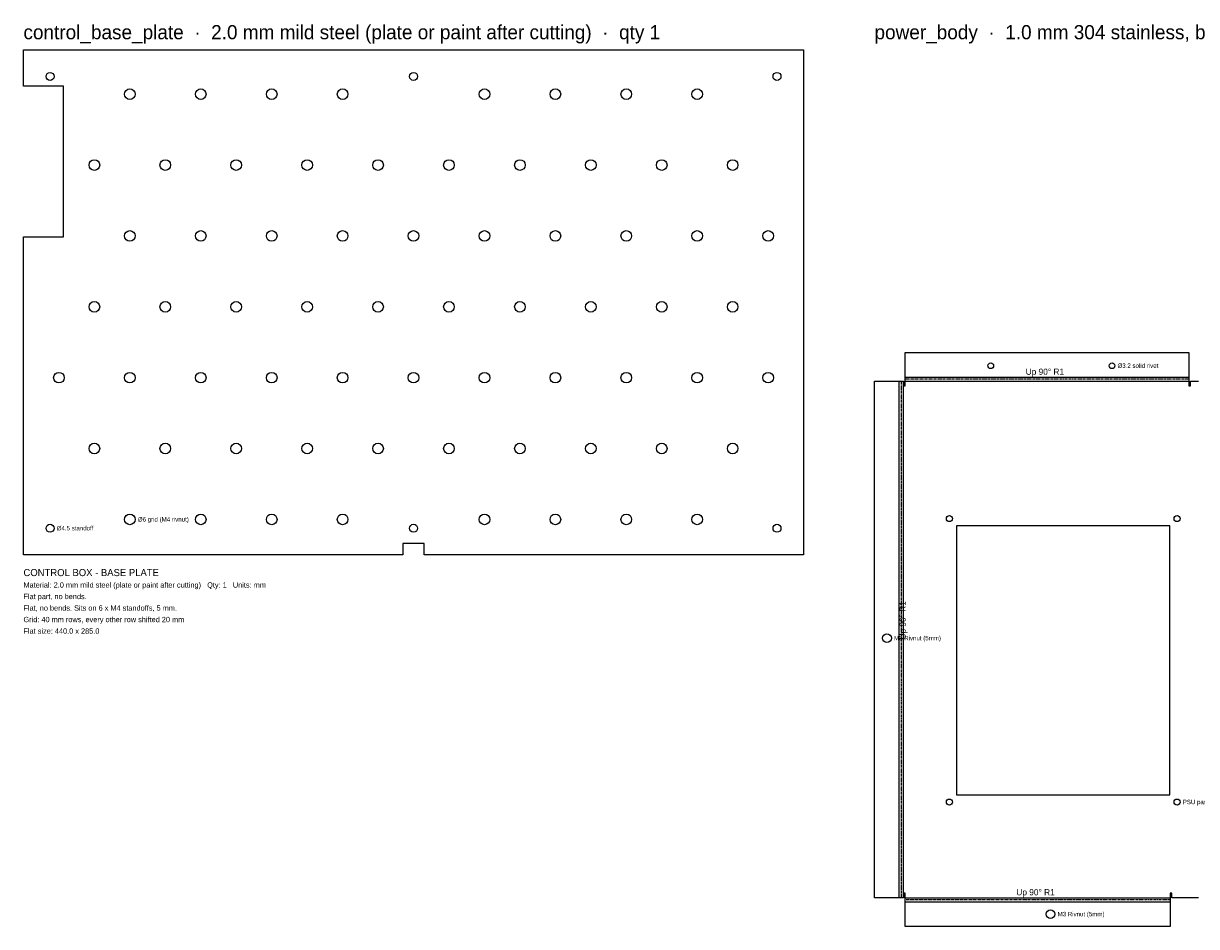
# Model space of a CAD drawing. Header units: millimetres. Extents: x 0 to 1639, y -1843 to 53.
# Tile 5 of 12: x 0 to 662, y -1041 to -532. Entities that reach past the tile are written whole.
import ezdxf

# ---------------------------------------------------------------- set-up
doc = ezdxf.new("R2010")
doc.units = ezdxf.units.MM
doc.linetypes.add('CENTER2', pattern=[2.541, 1.587, -0.318, 0.318, -0.318])
for name, color, linetype in [('Bend Center', 1, 'CENTER2'), ('Bend Notes', 3, 'CONTINUOUS'), ('Leaders', 5, 'CONTINUOUS'), ('Part Labels', 2, 'Continuous'), ('Title', 7, 'CONTINUOUS'), ('Visible', 7, 'CONTINUOUS'), ('Visible Narrow', 8, 'CONTINUOUS')]:
    doc.layers.add(name, color=color, linetype=linetype)

msp = doc.modelspace()

# ---------------------------------------------------------------- linework, layer by layer
at = {"layer": 'Bend Center'}
for p, q in [((495.13, -1025.17), (495.13, -733.67)), ((657.26, -732.53), (497.26, -732.53)), ((646.76, -1026.3), (497.26, -1026.3))]:
    msp.add_line(p, q, dxfattribs=at)
at = {"layer": 'Visible'}
for p, q in [((0, -546.64), (440, -546.64)), ((0, -567.14), (0, -546.64)), ((440, -546.64), (440, -831.64)), ((22.5, -567.14), (0, -567.14)), ((22.5, -652.14), (22.5, -567.14)), ((0, -831.64), (0, -652.14)), ((0, -652.14), (22.5, -652.14)), ((497.26, -730.9), (497.26, -717.4)), ((497.26, -717.4), (657.26, -717.4)), ((657.26, -717.4), (657.26, -730.9)), ((480, -1025.17), (480, -733.67)), ((480, -733.67), (494, -733.67)), ((494, -733.67), (496.26, -733.67)), ((496.26, -733.67), (496.26, -736.17)), ((497.26, -731.4), (497.26, -730.9)), ((497.26, -733.67), (497.26, -731.4)), ((497.26, -736.17), (497.26, -733.67)), ((657.26, -730.9), (657.26, -731.4)), ((657.26, -731.4), (657.26, -733.67)), ((657.26, -733.67), (657.26, -736.17)), ((658.26, -736.17), (658.26, -733.67)), ((658.26, -733.67), (662.76, -733.67)), ((496.26, -736.17), (497.26, -736.17)), ((657.26, -736.17), (658.26, -736.17)), ((646.66, -815.17), (526.26, -815.17)), ((526.26, -815.17), (526.26, -967.17)), ((646.66, -967.17), (646.66, -815.17)), ((226, -825.14), (214, -825.14)), ((214, -825.14), (214, -831.64)), ((226, -831.64), (226, -825.14)), ((214, -831.64), (0, -831.64)), ((440, -831.64), (226, -831.64)), ((526.26, -967.17), (646.66, -967.17)), ((494, -1025.17), (480, -1025.17)), ((496.26, -1025.17), (494, -1025.17)), ((497.26, -1022.67), (496.26, -1022.67)), ((496.26, -1022.67), (496.26, -1025.17)), ((497.26, -1025.17), (497.26, -1022.67)), ((497.26, -1027.43), (497.26, -1025.17)), ((647.76, -1022.67), (646.76, -1022.67)), ((646.76, -1022.67), (646.76, -1025.17)), ((646.76, -1025.17), (646.76, -1027.43)), ((647.76, -1025.17), (647.76, -1022.67)), ((662.76, -1025.17), (647.76, -1025.17)), ((497.26, -1027.93), (497.26, -1027.43)), ((497.26, -1041.43), (497.26, -1027.93)), ((646.76, -1027.43), (646.76, -1027.93)), ((646.76, -1027.93), (646.76, -1041.43)), ((646.76, -1041.43), (497.26, -1041.43))]:
    msp.add_line(p, q, dxfattribs=at)
for centre, radius in [((15, -561.64), 2.25), ((220, -561.64), 2.25), ((425, -561.64), 2.25), ((60, -571.64), 3), ((100, -571.64), 3), ((140, -571.64), 3), ((180, -571.64), 3), ((260, -571.64), 3), ((300, -571.64), 3), ((340, -571.64), 3), ((380, -571.64), 3), ((40, -611.64), 3), ((80, -611.64), 3), ((120, -611.64), 3), ((160, -611.64), 3), ((200, -611.64), 3), ((240, -611.64), 3), ((280, -611.64), 3), ((320, -611.64), 3), ((360, -611.64), 3), ((400, -611.64), 3), ((60, -651.64), 3), ((100, -651.64), 3), ((140, -651.64), 3), ((180, -651.64), 3), ((220, -651.64), 3), ((260, -651.64), 3), ((300, -651.64), 3), ((340, -651.64), 3), ((380, -651.64), 3), ((420, -651.64), 3), ((40, -691.64), 3), ((80, -691.64), 3), ((120, -691.64), 3), ((160, -691.64), 3), ((200, -691.64), 3), ((240, -691.64), 3), ((280, -691.64), 3), ((320, -691.64), 3), ((360, -691.64), 3), ((400, -691.64), 3), ((545.56, -724.9), 1.6), ((613.96, -724.9), 1.6), ((20, -731.64), 3), ((60, -731.64), 3), ((100, -731.64), 3), ((140, -731.64), 3), ((180, -731.64), 3), ((220, -731.64), 3), ((260, -731.64), 3), ((300, -731.64), 3), ((340, -731.64), 3), ((380, -731.64), 3), ((420, -731.64), 3), ((40, -771.64), 3), ((80, -771.64), 3), ((120, -771.64), 3), ((160, -771.64), 3), ((200, -771.64), 3), ((240, -771.64), 3), ((280, -771.64), 3), ((320, -771.64), 3), ((360, -771.64), 3), ((400, -771.64), 3), ((60, -811.64), 3), ((100, -811.64), 3), ((140, -811.64), 3), ((180, -811.64), 3), ((260, -811.64), 3), ((300, -811.64), 3), ((340, -811.64), 3), ((380, -811.64), 3), ((522.26, -811.17), 1.7), ((650.66, -811.17), 1.7), ((15, -816.64), 2.25), ((220, -816.64), 2.25), ((425, -816.64), 2.25), ((487, -878.67), 2.5), ((522.26, -971.17), 1.7), ((650.66, -971.17), 1.7), ((579.26, -1034.43), 2.5)]:
    msp.add_circle(centre, radius, dxfattribs=at)
at = {"layer": 'Visible Narrow'}
for p, q in [((494, -1025.17), (494, -733.67)), ((496.26, -1025.17), (496.26, -733.67)), ((497.26, -731.4), (657.26, -731.4)), ((497.26, -733.67), (657.26, -733.67)), ((497.26, -1025.17), (646.76, -1025.17)), ((497.26, -1027.43), (646.76, -1027.43))]:
    msp.add_line(p, q, dxfattribs=at)

# ---------------------------------------------------------------- texts
at = {"layer": 'Bend Notes'}
for p in [(565.26, -730.03), (560.01, -1023.8)]:
    msp.add_text('Up 90%%D R1', height=3.5, dxfattribs=at).set_placement(p)
msp.add_text('Up 90%%D R1', height=3.5, rotation=90, dxfattribs=at).set_placement((497.63, -879.42))
at = {"layer": 'Leaders'}
for s, p in [('%%c3.2 solid rivet', (617.06, -726.1)), ('%%c6 grid (M4 rivnut)', (64.5, -812.84)), ('%%c4.5 standoff', (18.75, -817.84)), ('M3 Rivnut (5mm)', (491, -879.87)), ('PSU panel screw', (653.86, -972.37)), ('M3 Rivnut (5mm)', (583.26, -1035.63))]:
    msp.add_text(s, height=2.5, dxfattribs=at).set_placement(p)
at = {"layer": 'Part Labels'}
for s, p in [('control_base_plate  ·  2.0 mm mild steel (plate or paint after cutting)  ·  qty 1', (0, -540.64)), ('power_body  ·  1.0 mm 304 stainless, brushed, film on  ·  qty 1', (480, -540.64))]:
    msp.add_text(s, height=8, dxfattribs=at).set_placement(p)
at = {"layer": 'Title'}
for s, height, p in [('CONTROL BOX - BASE PLATE', 4, (0, -843.64)), ('Material: 2.0 mm mild steel (plate or paint after cutting)   Qty: 1   Units: mm', 3, (0, -850.14)), ('Flat part, no bends.', 3, (0, -856.64)), ('Flat, no bends. Sits on 6 x M4 standoffs, 5 mm.', 3, (0, -863.14)), ('Grid: 40 mm rows, every other row shifted 20 mm', 3, (0, -869.64)), ('Flat size: 440.0 x 285.0', 3, (0, -876.14))]:
    msp.add_text(s, height=height, dxfattribs=at).set_placement(p)

doc.saveas('drawing.dxf')
